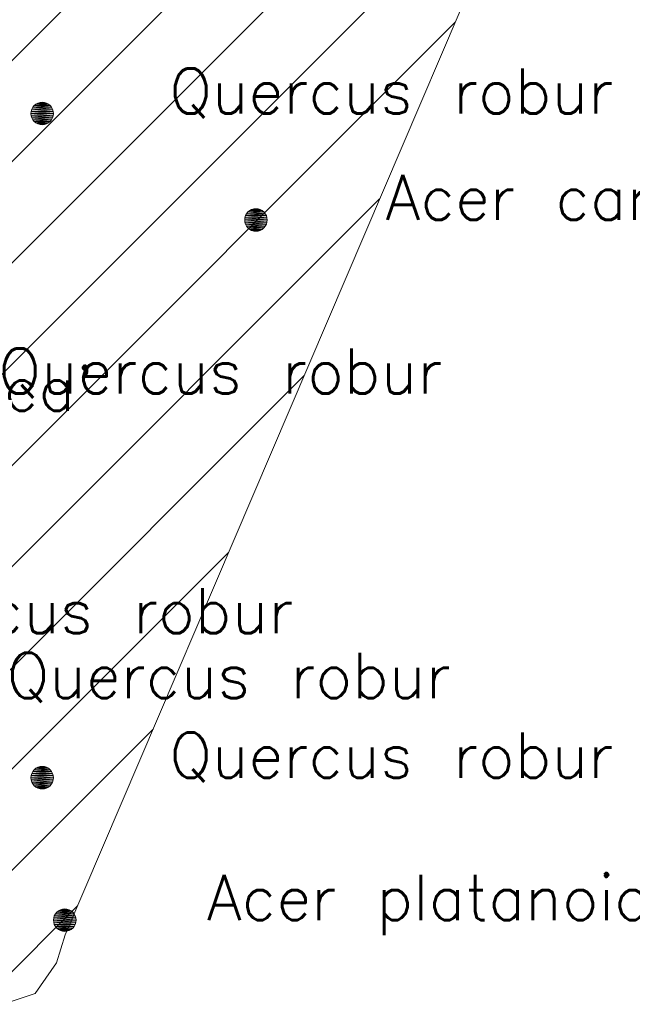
# Model space of a CAD drawing. Header units: metres. Extents: x 102852 to 106916, y 385458 to 392749.
# Tile 13 of 25: x 104640 to 104653, y 386031 to 386053. Entities that reach past the tile are written whole.
import ezdxf
from ezdxf.enums import TextEntityAlignment as Align

# ---------------------------------------------------------------- set-up
doc = ezdxf.new("R2010")
doc.units = ezdxf.units.M
for name, color, linetype, lineweight in [('0-BEPLANTING', 14, 'Continuous', 30), ('B-WE-GR-STRUIK-G', 90, 'Continuous', 13), ('Bomen', 84, 'Continuous', 0), ('Boomsoort', 10, 'Continuous', 0)]:
    doc.layers.add(name, color=color, linetype=linetype, lineweight=lineweight)
doc.styles.add('Style-txt', font='txt.shx')

# ---------------------------------------------------------------- blocks, each defined once
blk = doc.blocks.new('MPOLYGON_516')
at = {"layer": 'Bomen', "flags": 128}
for points in [[(104644.812, 386048.249), (104644.789, 386048.206), (104645.251, 386048.206)], [(104644.843, 386048.287), (104644.812, 386048.249), (104645.228, 386048.249)], [(104644.812, 386048.249), (104645.228, 386048.249), (104645.251, 386048.206)], [(104644.881, 386048.318), (104644.843, 386048.287), (104645.197, 386048.287)], [(104644.843, 386048.287), (104645.197, 386048.287), (104645.228, 386048.249)], [(104644.924, 386048.341), (104644.881, 386048.318), (104645.159, 386048.318)], [(104644.881, 386048.318), (104645.159, 386048.318), (104645.197, 386048.287)], [(104644.971, 386048.355), (104644.924, 386048.341), (104645.116, 386048.341)], [(104644.924, 386048.341), (104645.116, 386048.341), (104645.159, 386048.318)], [(104645.02, 386048.36), (104644.971, 386048.355), (104645.069, 386048.355)], [(104644.971, 386048.355), (104645.069, 386048.355), (104645.116, 386048.341)], [(104644.775, 386048.159), (104644.77, 386048.11), (104645.27, 386048.11)], [(104644.77, 386048.11), (104644.775, 386048.061), (104645.265, 386048.061)], [(104644.77, 386048.11), (104645.27, 386048.11), (104645.265, 386048.061)], [(104644.789, 386048.206), (104644.775, 386048.159), (104645.265, 386048.159)], [(104644.775, 386048.159), (104645.265, 386048.159), (104645.27, 386048.11)], [(104644.775, 386048.061), (104644.789, 386048.014), (104645.251, 386048.014)], [(104644.775, 386048.061), (104645.265, 386048.061), (104645.251, 386048.014)], [(104644.789, 386048.206), (104645.251, 386048.206), (104645.265, 386048.159)], [(104644.789, 386048.014), (104644.812, 386047.971), (104645.228, 386047.971)], [(104644.789, 386048.014), (104645.251, 386048.014), (104645.228, 386047.971)], [(104644.812, 386047.971), (104644.843, 386047.933), (104645.197, 386047.933)], [(104644.812, 386047.971), (104645.228, 386047.971), (104645.197, 386047.933)], [(104644.843, 386047.933), (104644.881, 386047.902), (104645.159, 386047.902)], [(104644.843, 386047.933), (104645.197, 386047.933), (104645.159, 386047.902)], [(104644.881, 386047.902), (104644.924, 386047.879), (104645.116, 386047.879)], [(104644.881, 386047.902), (104645.159, 386047.902), (104645.116, 386047.879)], [(104644.924, 386047.879), (104644.971, 386047.865), (104645.069, 386047.865)], [(104644.924, 386047.879), (104645.116, 386047.879), (104645.069, 386047.865)], [(104644.971, 386047.865), (104645.069, 386047.865), (104645.02, 386047.86)]]:
    blk.add_lwpolyline(points, close=True, dxfattribs=at)
at = {"layer": 'Bomen', "color": 74, "true_color": 0x55aa00, "flags": 128}
for points in [[(104644.789, 386048.206), (104644.812, 386048.249)], [(104644.812, 386048.249), (104644.843, 386048.287)], [(104644.843, 386048.287), (104644.881, 386048.318)], [(104644.881, 386048.318), (104644.924, 386048.341)], [(104644.924, 386048.341), (104644.971, 386048.355)], [(104644.971, 386048.355), (104645.02, 386048.36)], [(104645.02, 386048.36), (104645.069, 386048.355)], [(104645.069, 386048.355), (104645.116, 386048.341)], [(104645.116, 386048.341), (104645.159, 386048.318)], [(104645.159, 386048.318), (104645.197, 386048.287)], [(104645.197, 386048.287), (104645.228, 386048.249)], [(104645.228, 386048.249), (104645.251, 386048.206)], [(104644.77, 386048.11), (104644.775, 386048.159)], [(104644.775, 386048.061), (104644.77, 386048.11)], [(104644.775, 386048.159), (104644.789, 386048.206)], [(104644.789, 386048.014), (104644.775, 386048.061)], [(104645.251, 386048.206), (104645.265, 386048.159)], [(104645.265, 386048.061), (104645.251, 386048.014)], [(104645.265, 386048.159), (104645.27, 386048.11)], [(104645.27, 386048.11), (104645.265, 386048.061)], [(104644.812, 386047.971), (104644.789, 386048.014)], [(104644.843, 386047.933), (104644.812, 386047.971)], [(104644.881, 386047.902), (104644.843, 386047.933)], [(104644.924, 386047.879), (104644.881, 386047.902)], [(104644.971, 386047.865), (104644.924, 386047.879)], [(104645.02, 386047.86), (104644.971, 386047.865)], [(104645.069, 386047.865), (104645.02, 386047.86)], [(104645.116, 386047.879), (104645.069, 386047.865)], [(104645.159, 386047.902), (104645.116, 386047.879)], [(104645.197, 386047.933), (104645.159, 386047.902)], [(104645.228, 386047.971), (104645.197, 386047.933)], [(104645.251, 386048.014), (104645.228, 386047.971)]]:
    blk.add_lwpolyline(points, dxfattribs=at)
at = {"layer": 'Bomen'}
for points in [[(104644.812, 386048.249), (104644.789, 386048.206), (104645.251, 386048.206)], [(104644.843, 386048.287), (104644.812, 386048.249), (104645.228, 386048.249)], [(104644.812, 386048.249), (104645.228, 386048.249), (104645.251, 386048.206)], [(104644.881, 386048.318), (104644.843, 386048.287), (104645.197, 386048.287)], [(104644.843, 386048.287), (104645.197, 386048.287), (104645.228, 386048.249)], [(104644.924, 386048.341), (104644.881, 386048.318), (104645.159, 386048.318)], [(104644.881, 386048.318), (104645.159, 386048.318), (104645.197, 386048.287)], [(104644.971, 386048.355), (104644.924, 386048.341), (104645.116, 386048.341)], [(104644.924, 386048.341), (104645.116, 386048.341), (104645.159, 386048.318)], [(104645.02, 386048.36), (104644.971, 386048.355), (104645.069, 386048.355)], [(104644.971, 386048.355), (104645.069, 386048.355), (104645.116, 386048.341)], [(104644.775, 386048.159), (104644.77, 386048.11), (104645.27, 386048.11)], [(104644.789, 386048.206), (104644.775, 386048.159), (104645.265, 386048.159)], [(104644.775, 386048.159), (104645.265, 386048.159), (104645.27, 386048.11)], [(104644.789, 386048.206), (104645.251, 386048.206), (104645.265, 386048.159)]]:
    blk.add_solid(points, dxfattribs=at)
at = {"layer": 'Bomen', "extrusion": (0, 0, -1)}
for points in [[(-104644.77, 386048.11), (-104644.775, 386048.061), (-104645.265, 386048.061)], [(-104644.77, 386048.11), (-104645.27, 386048.11), (-104645.265, 386048.061)], [(-104644.775, 386048.061), (-104644.789, 386048.014), (-104645.251, 386048.014)], [(-104644.775, 386048.061), (-104645.265, 386048.061), (-104645.251, 386048.014)], [(-104644.789, 386048.014), (-104644.812, 386047.971), (-104645.228, 386047.971)], [(-104644.789, 386048.014), (-104645.251, 386048.014), (-104645.228, 386047.971)], [(-104644.812, 386047.971), (-104644.843, 386047.933), (-104645.197, 386047.933)], [(-104644.812, 386047.971), (-104645.228, 386047.971), (-104645.197, 386047.933)], [(-104644.843, 386047.933), (-104644.881, 386047.902), (-104645.159, 386047.902)], [(-104644.843, 386047.933), (-104645.197, 386047.933), (-104645.159, 386047.902)], [(-104644.881, 386047.902), (-104644.924, 386047.879), (-104645.116, 386047.879)], [(-104644.881, 386047.902), (-104645.159, 386047.902), (-104645.116, 386047.879)], [(-104644.924, 386047.879), (-104644.971, 386047.865), (-104645.069, 386047.865)], [(-104644.924, 386047.879), (-104645.116, 386047.879), (-104645.069, 386047.865)], [(-104644.971, 386047.865), (-104645.069, 386047.865), (-104645.02, 386047.86)]]:
    blk.add_solid(points, dxfattribs=at)
blk = doc.blocks.new('MPOLYGON_579')
at = {"layer": 'Bomen', "flags": 128}
for points in [[(104640.103, 386050.647), (104640.072, 386050.609), (104640.488, 386050.609)], [(104640.141, 386050.678), (104640.103, 386050.647), (104640.457, 386050.647)], [(104640.103, 386050.647), (104640.457, 386050.647), (104640.488, 386050.609)], [(104640.184, 386050.701), (104640.141, 386050.678), (104640.419, 386050.678)], [(104640.141, 386050.678), (104640.419, 386050.678), (104640.457, 386050.647)], [(104640.231, 386050.715), (104640.184, 386050.701), (104640.376, 386050.701)], [(104640.184, 386050.701), (104640.376, 386050.701), (104640.419, 386050.678)], [(104640.28, 386050.72), (104640.231, 386050.715), (104640.329, 386050.715)], [(104640.231, 386050.715), (104640.329, 386050.715), (104640.376, 386050.701)], [(104640.035, 386050.519), (104640.03, 386050.47), (104640.53, 386050.47)], [(104640.03, 386050.47), (104640.035, 386050.421), (104640.525, 386050.421)], [(104640.03, 386050.47), (104640.53, 386050.47), (104640.525, 386050.421)], [(104640.049, 386050.566), (104640.035, 386050.519), (104640.525, 386050.519)], [(104640.035, 386050.519), (104640.525, 386050.519), (104640.53, 386050.47)], [(104640.072, 386050.609), (104640.049, 386050.566), (104640.511, 386050.566)], [(104640.049, 386050.566), (104640.511, 386050.566), (104640.525, 386050.519)], [(104640.072, 386050.609), (104640.488, 386050.609), (104640.511, 386050.566)], [(104640.035, 386050.421), (104640.049, 386050.374), (104640.511, 386050.374)], [(104640.035, 386050.421), (104640.525, 386050.421), (104640.511, 386050.374)], [(104640.049, 386050.374), (104640.072, 386050.331), (104640.488, 386050.331)], [(104640.049, 386050.374), (104640.511, 386050.374), (104640.488, 386050.331)], [(104640.072, 386050.331), (104640.103, 386050.293), (104640.457, 386050.293)], [(104640.072, 386050.331), (104640.488, 386050.331), (104640.457, 386050.293)], [(104640.103, 386050.293), (104640.141, 386050.262), (104640.419, 386050.262)], [(104640.103, 386050.293), (104640.457, 386050.293), (104640.419, 386050.262)], [(104640.141, 386050.262), (104640.184, 386050.239), (104640.376, 386050.239)], [(104640.141, 386050.262), (104640.419, 386050.262), (104640.376, 386050.239)], [(104640.184, 386050.239), (104640.231, 386050.225), (104640.329, 386050.225)], [(104640.184, 386050.239), (104640.376, 386050.239), (104640.329, 386050.225)], [(104640.231, 386050.225), (104640.329, 386050.225), (104640.28, 386050.22)]]:
    blk.add_lwpolyline(points, close=True, dxfattribs=at)
at = {"layer": 'Bomen', "color": 74, "true_color": 0x55aa00, "flags": 128}
for points in [[(104640.072, 386050.609), (104640.103, 386050.647)], [(104640.103, 386050.647), (104640.141, 386050.678)], [(104640.141, 386050.678), (104640.184, 386050.701)], [(104640.184, 386050.701), (104640.231, 386050.715)], [(104640.231, 386050.715), (104640.28, 386050.72)], [(104640.28, 386050.72), (104640.329, 386050.715)], [(104640.329, 386050.715), (104640.376, 386050.701)], [(104640.376, 386050.701), (104640.419, 386050.678)], [(104640.419, 386050.678), (104640.457, 386050.647)], [(104640.457, 386050.647), (104640.488, 386050.609)], [(104640.03, 386050.47), (104640.035, 386050.519)], [(104640.035, 386050.421), (104640.03, 386050.47)], [(104640.035, 386050.519), (104640.049, 386050.566)], [(104640.049, 386050.566), (104640.072, 386050.609)], [(104640.488, 386050.609), (104640.511, 386050.566)], [(104640.511, 386050.566), (104640.525, 386050.519)], [(104640.525, 386050.519), (104640.53, 386050.47)], [(104640.53, 386050.47), (104640.525, 386050.421)], [(104640.049, 386050.374), (104640.035, 386050.421)], [(104640.072, 386050.331), (104640.049, 386050.374)], [(104640.103, 386050.293), (104640.072, 386050.331)], [(104640.141, 386050.262), (104640.103, 386050.293)], [(104640.184, 386050.239), (104640.141, 386050.262)], [(104640.231, 386050.225), (104640.184, 386050.239)], [(104640.28, 386050.22), (104640.231, 386050.225)], [(104640.329, 386050.225), (104640.28, 386050.22)], [(104640.376, 386050.239), (104640.329, 386050.225)], [(104640.419, 386050.262), (104640.376, 386050.239)], [(104640.457, 386050.293), (104640.419, 386050.262)], [(104640.488, 386050.331), (104640.457, 386050.293)], [(104640.511, 386050.374), (104640.488, 386050.331)], [(104640.525, 386050.421), (104640.511, 386050.374)]]:
    blk.add_lwpolyline(points, dxfattribs=at)
at = {"layer": 'Bomen'}
for points in [[(104640.103, 386050.647), (104640.072, 386050.609), (104640.488, 386050.609)], [(104640.141, 386050.678), (104640.103, 386050.647), (104640.457, 386050.647)], [(104640.103, 386050.647), (104640.457, 386050.647), (104640.488, 386050.609)], [(104640.184, 386050.701), (104640.141, 386050.678), (104640.419, 386050.678)], [(104640.141, 386050.678), (104640.419, 386050.678), (104640.457, 386050.647)], [(104640.231, 386050.715), (104640.184, 386050.701), (104640.376, 386050.701)], [(104640.184, 386050.701), (104640.376, 386050.701), (104640.419, 386050.678)], [(104640.28, 386050.72), (104640.231, 386050.715), (104640.329, 386050.715)], [(104640.231, 386050.715), (104640.329, 386050.715), (104640.376, 386050.701)], [(104640.035, 386050.519), (104640.03, 386050.47), (104640.53, 386050.47)], [(104640.049, 386050.566), (104640.035, 386050.519), (104640.525, 386050.519)], [(104640.035, 386050.519), (104640.525, 386050.519), (104640.53, 386050.47)], [(104640.072, 386050.609), (104640.049, 386050.566), (104640.511, 386050.566)], [(104640.049, 386050.566), (104640.511, 386050.566), (104640.525, 386050.519)], [(104640.072, 386050.609), (104640.488, 386050.609), (104640.511, 386050.566)]]:
    blk.add_solid(points, dxfattribs=at)
at = {"layer": 'Bomen', "extrusion": (0, 0, -1)}
for points in [[(-104640.03, 386050.47), (-104640.035, 386050.421), (-104640.525, 386050.421)], [(-104640.03, 386050.47), (-104640.53, 386050.47), (-104640.525, 386050.421)], [(-104640.035, 386050.421), (-104640.049, 386050.374), (-104640.511, 386050.374)], [(-104640.035, 386050.421), (-104640.525, 386050.421), (-104640.511, 386050.374)], [(-104640.049, 386050.374), (-104640.072, 386050.331), (-104640.488, 386050.331)], [(-104640.049, 386050.374), (-104640.511, 386050.374), (-104640.488, 386050.331)], [(-104640.072, 386050.331), (-104640.103, 386050.293), (-104640.457, 386050.293)], [(-104640.072, 386050.331), (-104640.488, 386050.331), (-104640.457, 386050.293)], [(-104640.103, 386050.293), (-104640.141, 386050.262), (-104640.419, 386050.262)], [(-104640.103, 386050.293), (-104640.457, 386050.293), (-104640.419, 386050.262)], [(-104640.141, 386050.262), (-104640.184, 386050.239), (-104640.376, 386050.239)], [(-104640.141, 386050.262), (-104640.419, 386050.262), (-104640.376, 386050.239)], [(-104640.184, 386050.239), (-104640.231, 386050.225), (-104640.329, 386050.225)], [(-104640.184, 386050.239), (-104640.376, 386050.239), (-104640.329, 386050.225)], [(-104640.231, 386050.225), (-104640.329, 386050.225), (-104640.28, 386050.22)]]:
    blk.add_solid(points, dxfattribs=at)
blk = doc.blocks.new('MPOLYGON_582')
at = {"layer": 'Bomen', "flags": 128}
for points in [[(104640.049, 386035.836), (104640.035, 386035.789), (104640.525, 386035.789)], [(104640.072, 386035.879), (104640.049, 386035.836), (104640.511, 386035.836)], [(104640.049, 386035.836), (104640.511, 386035.836), (104640.525, 386035.789)], [(104640.103, 386035.917), (104640.072, 386035.879), (104640.488, 386035.879)], [(104640.072, 386035.879), (104640.488, 386035.879), (104640.511, 386035.836)], [(104640.141, 386035.948), (104640.103, 386035.917), (104640.457, 386035.917)], [(104640.103, 386035.917), (104640.457, 386035.917), (104640.488, 386035.879)], [(104640.184, 386035.971), (104640.141, 386035.948), (104640.419, 386035.948)], [(104640.141, 386035.948), (104640.419, 386035.948), (104640.457, 386035.917)], [(104640.231, 386035.985), (104640.184, 386035.971), (104640.376, 386035.971)], [(104640.184, 386035.971), (104640.376, 386035.971), (104640.419, 386035.948)], [(104640.28, 386035.99), (104640.231, 386035.985), (104640.329, 386035.985)], [(104640.231, 386035.985), (104640.329, 386035.985), (104640.376, 386035.971)], [(104640.035, 386035.789), (104640.03, 386035.74), (104640.53, 386035.74)], [(104640.03, 386035.74), (104640.035, 386035.691), (104640.525, 386035.691)], [(104640.03, 386035.74), (104640.53, 386035.74), (104640.525, 386035.691)], [(104640.035, 386035.789), (104640.525, 386035.789), (104640.53, 386035.74)], [(104640.035, 386035.691), (104640.049, 386035.644), (104640.511, 386035.644)], [(104640.035, 386035.691), (104640.525, 386035.691), (104640.511, 386035.644)], [(104640.049, 386035.644), (104640.072, 386035.601), (104640.488, 386035.601)], [(104640.049, 386035.644), (104640.511, 386035.644), (104640.488, 386035.601)], [(104640.072, 386035.601), (104640.103, 386035.563), (104640.457, 386035.563)], [(104640.072, 386035.601), (104640.488, 386035.601), (104640.457, 386035.563)], [(104640.103, 386035.563), (104640.141, 386035.532), (104640.419, 386035.532)], [(104640.103, 386035.563), (104640.457, 386035.563), (104640.419, 386035.532)], [(104640.141, 386035.532), (104640.184, 386035.509), (104640.376, 386035.509)], [(104640.141, 386035.532), (104640.419, 386035.532), (104640.376, 386035.509)], [(104640.184, 386035.509), (104640.231, 386035.495), (104640.329, 386035.495)], [(104640.184, 386035.509), (104640.376, 386035.509), (104640.329, 386035.495)], [(104640.231, 386035.495), (104640.329, 386035.495), (104640.28, 386035.49)]]:
    blk.add_lwpolyline(points, close=True, dxfattribs=at)
at = {"layer": 'Bomen', "color": 74, "true_color": 0x55aa00, "flags": 128}
for points in [[(104640.035, 386035.789), (104640.049, 386035.836)], [(104640.049, 386035.836), (104640.072, 386035.879)], [(104640.072, 386035.879), (104640.103, 386035.917)], [(104640.103, 386035.917), (104640.141, 386035.948)], [(104640.141, 386035.948), (104640.184, 386035.971)], [(104640.184, 386035.971), (104640.231, 386035.985)], [(104640.231, 386035.985), (104640.28, 386035.99)], [(104640.28, 386035.99), (104640.329, 386035.985)], [(104640.329, 386035.985), (104640.376, 386035.971)], [(104640.376, 386035.971), (104640.419, 386035.948)], [(104640.419, 386035.948), (104640.457, 386035.917)], [(104640.457, 386035.917), (104640.488, 386035.879)], [(104640.488, 386035.879), (104640.511, 386035.836)], [(104640.511, 386035.836), (104640.525, 386035.789)], [(104640.03, 386035.74), (104640.035, 386035.789)], [(104640.035, 386035.691), (104640.03, 386035.74)], [(104640.049, 386035.644), (104640.035, 386035.691)], [(104640.072, 386035.601), (104640.049, 386035.644)], [(104640.103, 386035.563), (104640.072, 386035.601)], [(104640.488, 386035.601), (104640.457, 386035.563)], [(104640.511, 386035.644), (104640.488, 386035.601)], [(104640.525, 386035.691), (104640.511, 386035.644)], [(104640.525, 386035.789), (104640.53, 386035.74)], [(104640.53, 386035.74), (104640.525, 386035.691)], [(104640.141, 386035.532), (104640.103, 386035.563)], [(104640.184, 386035.509), (104640.141, 386035.532)], [(104640.231, 386035.495), (104640.184, 386035.509)], [(104640.28, 386035.49), (104640.231, 386035.495)], [(104640.329, 386035.495), (104640.28, 386035.49)], [(104640.376, 386035.509), (104640.329, 386035.495)], [(104640.419, 386035.532), (104640.376, 386035.509)], [(104640.457, 386035.563), (104640.419, 386035.532)]]:
    blk.add_lwpolyline(points, dxfattribs=at)
at = {"layer": 'Bomen'}
for points in [[(104640.049, 386035.836), (104640.035, 386035.789), (104640.525, 386035.789)], [(104640.072, 386035.879), (104640.049, 386035.836), (104640.511, 386035.836)], [(104640.049, 386035.836), (104640.511, 386035.836), (104640.525, 386035.789)], [(104640.103, 386035.917), (104640.072, 386035.879), (104640.488, 386035.879)], [(104640.072, 386035.879), (104640.488, 386035.879), (104640.511, 386035.836)], [(104640.141, 386035.948), (104640.103, 386035.917), (104640.457, 386035.917)], [(104640.103, 386035.917), (104640.457, 386035.917), (104640.488, 386035.879)], [(104640.184, 386035.971), (104640.141, 386035.948), (104640.419, 386035.948)], [(104640.141, 386035.948), (104640.419, 386035.948), (104640.457, 386035.917)], [(104640.231, 386035.985), (104640.184, 386035.971), (104640.376, 386035.971)], [(104640.184, 386035.971), (104640.376, 386035.971), (104640.419, 386035.948)], [(104640.28, 386035.99), (104640.231, 386035.985), (104640.329, 386035.985)], [(104640.231, 386035.985), (104640.329, 386035.985), (104640.376, 386035.971)], [(104640.035, 386035.789), (104640.03, 386035.74), (104640.53, 386035.74)], [(104640.035, 386035.789), (104640.525, 386035.789), (104640.53, 386035.74)]]:
    blk.add_solid(points, dxfattribs=at)
at = {"layer": 'Bomen', "extrusion": (0, 0, -1)}
for points in [[(-104640.03, 386035.74), (-104640.035, 386035.691), (-104640.525, 386035.691)], [(-104640.03, 386035.74), (-104640.53, 386035.74), (-104640.525, 386035.691)], [(-104640.035, 386035.691), (-104640.049, 386035.644), (-104640.511, 386035.644)], [(-104640.035, 386035.691), (-104640.525, 386035.691), (-104640.511, 386035.644)], [(-104640.049, 386035.644), (-104640.072, 386035.601), (-104640.488, 386035.601)], [(-104640.049, 386035.644), (-104640.511, 386035.644), (-104640.488, 386035.601)], [(-104640.072, 386035.601), (-104640.103, 386035.563), (-104640.457, 386035.563)], [(-104640.072, 386035.601), (-104640.488, 386035.601), (-104640.457, 386035.563)], [(-104640.103, 386035.563), (-104640.141, 386035.532), (-104640.419, 386035.532)], [(-104640.103, 386035.563), (-104640.457, 386035.563), (-104640.419, 386035.532)], [(-104640.141, 386035.532), (-104640.184, 386035.509), (-104640.376, 386035.509)], [(-104640.141, 386035.532), (-104640.419, 386035.532), (-104640.376, 386035.509)], [(-104640.184, 386035.509), (-104640.231, 386035.495), (-104640.329, 386035.495)], [(-104640.184, 386035.509), (-104640.376, 386035.509), (-104640.329, 386035.495)], [(-104640.231, 386035.495), (-104640.329, 386035.495), (-104640.28, 386035.49)]]:
    blk.add_solid(points, dxfattribs=at)
blk = doc.blocks.new('MPOLYGON_706')
at = {"layer": 'Bomen', "flags": 128}
for points in [[(104640.602, 386032.758), (104640.571, 386032.72), (104640.987, 386032.72)], [(104640.64, 386032.789), (104640.602, 386032.758), (104640.956, 386032.758)], [(104640.602, 386032.758), (104640.956, 386032.758), (104640.987, 386032.72)], [(104640.683, 386032.812), (104640.64, 386032.789), (104640.918, 386032.789)], [(104640.64, 386032.789), (104640.918, 386032.789), (104640.956, 386032.758)], [(104640.73, 386032.827), (104640.683, 386032.812), (104640.875, 386032.812)], [(104640.683, 386032.812), (104640.875, 386032.812), (104640.918, 386032.789)], [(104640.779, 386032.832), (104640.73, 386032.827), (104640.828, 386032.827)], [(104640.73, 386032.827), (104640.828, 386032.827), (104640.875, 386032.812)], [(104640.534, 386032.63), (104640.529, 386032.582), (104641.029, 386032.582)], [(104640.529, 386032.582), (104640.534, 386032.533), (104641.024, 386032.533)], [(104640.529, 386032.582), (104641.029, 386032.582), (104641.024, 386032.533)], [(104640.548, 386032.677), (104640.534, 386032.63), (104641.024, 386032.63)], [(104640.534, 386032.63), (104641.024, 386032.63), (104641.029, 386032.582)], [(104640.534, 386032.533), (104640.548, 386032.486), (104641.01, 386032.486)], [(104640.534, 386032.533), (104641.024, 386032.533), (104641.01, 386032.486)], [(104640.571, 386032.72), (104640.548, 386032.677), (104641.01, 386032.677)], [(104640.548, 386032.677), (104641.01, 386032.677), (104641.024, 386032.63)], [(104640.571, 386032.72), (104640.987, 386032.72), (104641.01, 386032.677)], [(104640.548, 386032.486), (104640.571, 386032.443), (104640.987, 386032.443)], [(104640.548, 386032.486), (104641.01, 386032.486), (104640.987, 386032.443)], [(104640.571, 386032.443), (104640.602, 386032.405), (104640.956, 386032.405)], [(104640.571, 386032.443), (104640.987, 386032.443), (104640.956, 386032.405)], [(104640.602, 386032.405), (104640.64, 386032.374), (104640.918, 386032.374)], [(104640.602, 386032.405), (104640.956, 386032.405), (104640.918, 386032.374)], [(104640.64, 386032.374), (104640.683, 386032.351), (104640.875, 386032.351)], [(104640.64, 386032.374), (104640.918, 386032.374), (104640.875, 386032.351)], [(104640.683, 386032.351), (104640.73, 386032.336), (104640.828, 386032.336)], [(104640.683, 386032.351), (104640.875, 386032.351), (104640.828, 386032.336)], [(104640.73, 386032.336), (104640.828, 386032.336), (104640.779, 386032.332)]]:
    blk.add_lwpolyline(points, close=True, dxfattribs=at)
at = {"layer": 'Bomen', "color": 74, "true_color": 0x55aa00, "flags": 128}
for points in [[(104640.571, 386032.72), (104640.602, 386032.758)], [(104640.602, 386032.758), (104640.64, 386032.789)], [(104640.64, 386032.789), (104640.683, 386032.812)], [(104640.683, 386032.812), (104640.73, 386032.827)], [(104640.73, 386032.827), (104640.779, 386032.832)], [(104640.779, 386032.832), (104640.828, 386032.827)], [(104640.828, 386032.827), (104640.875, 386032.812)], [(104640.875, 386032.812), (104640.918, 386032.789)], [(104640.918, 386032.789), (104640.956, 386032.758)], [(104640.956, 386032.758), (104640.987, 386032.72)], [(104640.529, 386032.582), (104640.534, 386032.63)], [(104640.534, 386032.533), (104640.529, 386032.582)], [(104640.534, 386032.63), (104640.548, 386032.677)], [(104640.548, 386032.486), (104640.534, 386032.533)], [(104640.548, 386032.677), (104640.571, 386032.72)], [(104640.987, 386032.72), (104641.01, 386032.677)], [(104641.01, 386032.677), (104641.024, 386032.63)], [(104641.024, 386032.533), (104641.01, 386032.486)], [(104641.024, 386032.63), (104641.029, 386032.582)], [(104641.029, 386032.582), (104641.024, 386032.533)], [(104640.571, 386032.443), (104640.548, 386032.486)], [(104640.602, 386032.405), (104640.571, 386032.443)], [(104640.64, 386032.374), (104640.602, 386032.405)], [(104640.683, 386032.351), (104640.64, 386032.374)], [(104640.73, 386032.336), (104640.683, 386032.351)], [(104640.779, 386032.332), (104640.73, 386032.336)], [(104640.828, 386032.336), (104640.779, 386032.332)], [(104640.875, 386032.351), (104640.828, 386032.336)], [(104640.918, 386032.374), (104640.875, 386032.351)], [(104640.956, 386032.405), (104640.918, 386032.374)], [(104640.987, 386032.443), (104640.956, 386032.405)], [(104641.01, 386032.486), (104640.987, 386032.443)]]:
    blk.add_lwpolyline(points, dxfattribs=at)
at = {"layer": 'Bomen'}
for points in [[(104640.602, 386032.758), (104640.571, 386032.72), (104640.987, 386032.72)], [(104640.64, 386032.789), (104640.602, 386032.758), (104640.956, 386032.758)], [(104640.602, 386032.758), (104640.956, 386032.758), (104640.987, 386032.72)], [(104640.683, 386032.812), (104640.64, 386032.789), (104640.918, 386032.789)], [(104640.64, 386032.789), (104640.918, 386032.789), (104640.956, 386032.758)], [(104640.73, 386032.827), (104640.683, 386032.812), (104640.875, 386032.812)], [(104640.683, 386032.812), (104640.875, 386032.812), (104640.918, 386032.789)], [(104640.779, 386032.832), (104640.73, 386032.827), (104640.828, 386032.827)], [(104640.73, 386032.827), (104640.828, 386032.827), (104640.875, 386032.812)], [(104640.534, 386032.63), (104640.529, 386032.582), (104641.029, 386032.582)], [(104640.548, 386032.677), (104640.534, 386032.63), (104641.024, 386032.63)], [(104640.534, 386032.63), (104641.024, 386032.63), (104641.029, 386032.582)], [(104640.571, 386032.72), (104640.548, 386032.677), (104641.01, 386032.677)], [(104640.548, 386032.677), (104641.01, 386032.677), (104641.024, 386032.63)], [(104640.571, 386032.72), (104640.987, 386032.72), (104641.01, 386032.677)]]:
    blk.add_solid(points, dxfattribs=at)
at = {"layer": 'Bomen', "extrusion": (0, 0, -1)}
for points in [[(-104640.529, 386032.582), (-104640.534, 386032.533), (-104641.024, 386032.533)], [(-104640.529, 386032.582), (-104641.029, 386032.582), (-104641.024, 386032.533)], [(-104640.534, 386032.533), (-104640.548, 386032.486), (-104641.01, 386032.486)], [(-104640.534, 386032.533), (-104641.024, 386032.533), (-104641.01, 386032.486)], [(-104640.548, 386032.486), (-104640.571, 386032.443), (-104640.987, 386032.443)], [(-104640.548, 386032.486), (-104641.01, 386032.486), (-104640.987, 386032.443)], [(-104640.571, 386032.443), (-104640.602, 386032.405), (-104640.956, 386032.405)], [(-104640.571, 386032.443), (-104640.987, 386032.443), (-104640.956, 386032.405)], [(-104640.602, 386032.405), (-104640.64, 386032.374), (-104640.918, 386032.374)], [(-104640.602, 386032.405), (-104640.956, 386032.405), (-104640.918, 386032.374)], [(-104640.64, 386032.374), (-104640.683, 386032.351), (-104640.875, 386032.351)], [(-104640.64, 386032.374), (-104640.918, 386032.374), (-104640.875, 386032.351)], [(-104640.683, 386032.351), (-104640.73, 386032.336), (-104640.828, 386032.336)], [(-104640.683, 386032.351), (-104640.875, 386032.351), (-104640.828, 386032.336)], [(-104640.73, 386032.336), (-104640.828, 386032.336), (-104640.779, 386032.332)]]:
    blk.add_solid(points, dxfattribs=at)

msp = doc.modelspace()

# ---------------------------------------------------------------- hatches: boundary and pattern name
at = {"layer": '0-BEPLANTING', "ltscale": 0.2}
h = msp.add_hatch(dxfattribs=at)
h.set_pattern_fill('ANSI31', color=256, scale=0.1, pattern_type=2)
h.set_pattern_definition([(45, (0, 0), (-1.122532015, 1.122532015), [])])
h.paths.add_polyline_path([(104550.349, 386139.095), (104583.119, 386149.26), (104585.76, 386140.752), (104586.522, 386140.989), (104586.139, 386141.454), (104583.739, 386150.239), (104549.481, 386139.439), (104560.837, 386103.316), (104563.994, 386104.301), (104564.282, 386103.312), (104564.957, 386103.526), (104564.466, 386105.076), (104561.179, 386104.057)])
h.paths.add_polyline_path([(104576.288, 386103.976), (104574.56, 386103.36), (104579.662, 386086.796), (104570.946, 386084.049), (104565.374, 386102.118), (104564.568, 386101.87), (104570.261, 386082.546), (104580.479, 386085.953), (104586.493, 386067.819), (104605.933, 386073.652), (104607.807, 386072.816), (104619.446, 386076.427), (104618.714, 386078.786), (104587.125, 386069.04)])
h.paths.add_polyline_path([(104546.428, 386098.595), (104550.188, 386095.285), (104560.649, 386084.993), (104578.875, 386068.668), (104581.615, 386065.966), (104582.641, 386064.571), (104588.982, 386058.634), (104590.31, 386060.001), (104591.628, 386060.837), (104593.029, 386060.932), (104593.99, 386060.499), (104603.265, 386055.171), (104606.463, 386052.99), (104612.408, 386048.467), (104627.246, 386038.31), (104637.599, 386031.636), (104639.164, 386030.714), (104640.125, 386030.952), (104640.596, 386031.636), (104640.788, 386032.257), (104651.595, 386057.545), (104653.342, 386061.733), (104654.396, 386064.675), (104657.196, 386071.374), (104662.128, 386084.697), (104663.202, 386087.632), (104663.703, 386090.423), (104665.763, 386106.023), (104667.191, 386118.274), (104667.746, 386128.438), (104667.936, 386135.525), (104655.45, 386131.782), (104645.433, 386128.766), (104657.961, 386089.565), (104644.28, 386085.411), (104650.778, 386064.307), (104612.176, 386053.036), (104605.672, 386073.156), (104586.236, 386067.324), (104580.226, 386085.447), (104569.994, 386082.036), (104564.184, 386101.756), (104556.941, 386099.534), (104555.749, 386103.775), (104553.935, 386103.219), (104552.023, 386109.457), (104556.883, 386110.959), (104558.813, 386104.715), (104557.338, 386104.263), (104558.179, 386101.463), (104560.357, 386102.118), (104548.509, 386139.899), (104547.477, 386141.457), (104546.532, 386140.596), (104546.166, 386140.244), (104545.522, 386139.611), (104544.997, 386138.877), (104544.605, 386138.063), (104544.358, 386137.195), (104539.677, 386121.483), (104549.907, 386120.041), (104548.007, 386107.222), (104545.744, 386099.836)])
h.paths.add_polyline_path([(104572.22, 386145.491), (104582.317, 386148.623), (104581.428, 386151.489), (104571.331, 386148.357)], flags=9)

# ---------------------------------------------------------------- linework, layer by layer
at = {"layer": 'B-WE-GR-STRUIK-G', "flags": 128}
msp.add_lwpolyline([(104612.408, 386048.467), (104627.246, 386038.31), (104637.599, 386031.636), (104639.164, 386030.714), (104639.544, 386030.761), (104640.125, 386030.952), (104640.596, 386031.636), (104640.788, 386032.257), (104651.595, 386057.545), (104653.342, 386061.733), (104654.396, 386064.675), (104657.196, 386071.374), (104662.128, 386084.697), (104663.202, 386087.632), (104663.703, 386090.423), (104665.763, 386106.023), (104667.191, 386118.274), (104667.746, 386128.438), (104668.023, 386138.786)], dxfattribs=at)

# ---------------------------------------------------------------- block references
at = {"layer": 'Bomen', "rotation": 360}
for name in ['MPOLYGON_579', 'MPOLYGON_516', 'MPOLYGON_582', 'MPOLYGON_706']:
    msp.add_blockref(name, (0, 0, 0.134), dxfattribs=at)

# ---------------------------------------------------------------- texts
at = {"layer": 'Boomsoort', "color": 7, "style": 'Style-txt'}
for s, p in [('Quercus robur', (104652.947, 386050.47, 0.134)), ('Acer campestre', (104658.687, 386048.11, 0.134)), ('Quercus robur', (104649.157, 386044.26, 0.134)), ("Populus nigra 'Italica'", (104641.44, 386043.88, 0.134)), ('Quercus robur', (104645.852, 386038.943, 0.134)), ('Quercus robur', (104649.341, 386037.507, 0.134)), ('Quercus robur', (104652.947, 386035.74, 0.134)), ('Acer platanoides', (104655.279, 386032.582, 0.134))]:
    msp.add_text(s, height=1, dxfattribs=at).set_placement(p, align=Align.RIGHT)

doc.saveas('drawing.dxf')
